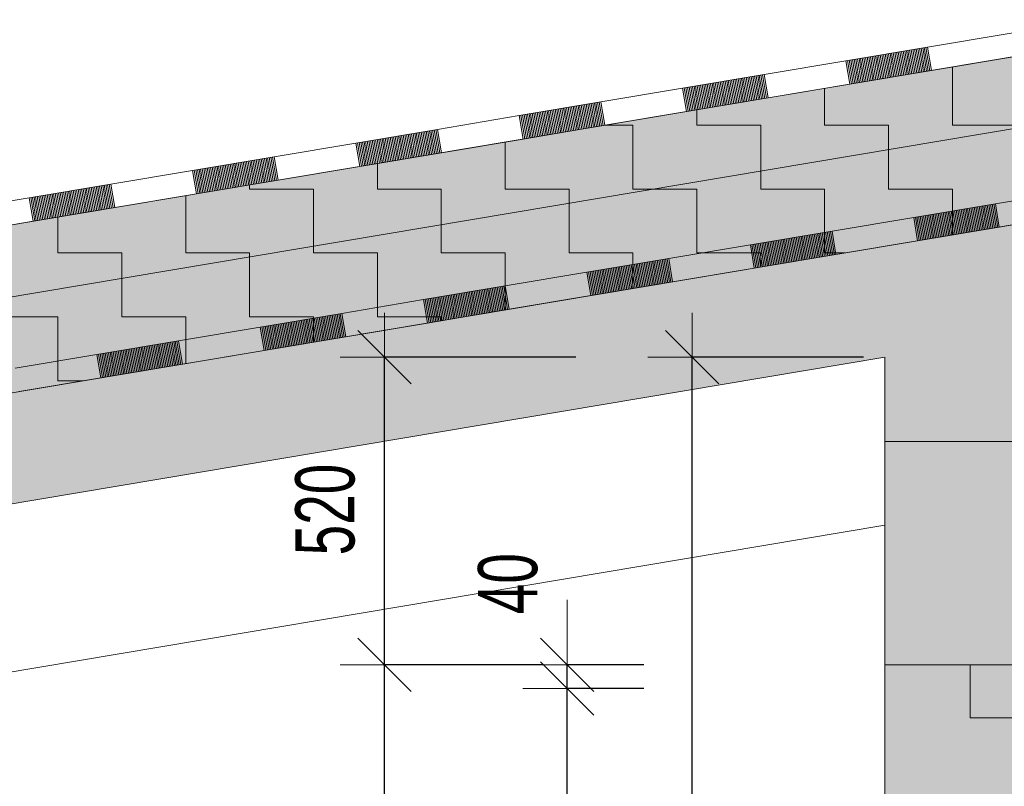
# Model space of a CAD drawing. Header units: millimetres. Extents: x 29003 to 60673, y -60985 to 17010.
# Tile 27 of 128: x 37843 to 39508, y -31465 to -30170. Entities that reach past the tile are written whole.
import ezdxf

# ---------------------------------------------------------------- set-up
doc = ezdxf.new("R2010")
doc.units = ezdxf.units.MM
doc.header["$PDMODE"] = 65
for name, color, linetype, lineweight in [('XR$1$ŘEZY_1', 7, 'Continuous', 25), ('XR$2$ŘEZY - KOTY_ TEXTY_1', 7, 'Continuous', 25), ('XR$3$ŘEZY - FILING_1', 7, 'Continuous', 25)]:
    doc.layers.add(name, color=color, linetype=linetype, lineweight=lineweight)
doc.styles.add('ARIALNARROW', font='ARIALN.TTF')
doc.dimstyles.new('DIMSTYLE_4', dxfattribs={"dimtxt": 100, "dimasz": 150, "dimexe": 0, "dimexo": 0, "dimgap": 50, "dimtad": 2, "dimdec": 0, "dimrnd": 5, "dimzin": 12, "dimdsep": 46, "dimtxsty": 'ARIALNARROW', "dimblk1": 'ALL_ML_STRICH', "dimblk2": 'ALL_ML_STRICH', "dimsah": 1, "dimcen": 0, "dimclrd": 6, "dimclre": 6, "dimclrt": 6, "dimadec": 0, "dimazin": 0, "dimtfac": 1, "dimtdec": 0, "dimtix": 1, "dimtmove": 2, "dimatfit": 3, "dimfxl": 0, "dimtzin": 0, "dimlwd": 0, "dimlwe": 13, "dimarcsym": 0})
doc.dimstyles.new('DIMSTYLE_5', dxfattribs={"dimtxt": 100, "dimasz": 150, "dimexe": 0, "dimexo": 0, "dimgap": 50, "dimtad": 2, "dimdec": 0, "dimrnd": 5, "dimzin": 12, "dimdsep": 46, "dimtxsty": 'ARIALNARROW', "dimblk1": 'ALL_ML_STRICH', "dimblk2": 'ALL_ML_STRICH', "dimsah": 1, "dimcen": 0, "dimclrd": 6, "dimclre": 6, "dimclrt": 6, "dimadec": 0, "dimazin": 0, "dimtfac": 1, "dimtdec": 0, "dimtix": 1, "dimtmove": 2, "dimatfit": 3, "dimfxl": 0, "dimtvp": 1.2, "dimtzin": 0, "dimlwd": 0, "dimlwe": 13, "dimarcsym": 0})
pattern_1 = [(0, (216, 216), (108, 108), [108, -108]), (90, (216, 216), (-108, 108), [108, -108])]

# ---------------------------------------------------------------- blocks, each defined once
blk = doc.blocks.new('VZOROVÁ ČÁRA_17')
at = {"layer": 'XR$1$ŘEZY_1', "color": 7, "linetype": 'Continuous', "lineweight": 13}
for p, q in [((39354.7, -30503.8), (39492.8, -30480.7)), ((39354.7, -30503.8), (39492.8, -30480.7)), ((39354.7, -30503.8), (39492.8, -30480.7)), ((39354.7, -30503.8), (39492.8, -30480.7)), ((39354.7, -30503.8), (39492.8, -30480.7)), ((39432, -30490.9), (39438.6, -30530.3)), ((39434.8, -30490.4), (39441.4, -30529.8)), ((39437.5, -30489.9), (39444.2, -30529.4)), ((39440.3, -30489.5), (39446.9, -30528.9)), ((39443.1, -30489), (39449.7, -30528.5)), ((39445.8, -30488.5), (39452.4, -30528)), ((39448.6, -30488.1), (39455.2, -30527.5)), ((39451.3, -30487.6), (39458, -30527.1)), ((39454.1, -30487.2), (39460.7, -30526.6)), ((39456.9, -30486.7), (39463.5, -30526.1)), ((39459.6, -30486.2), (39466.2, -30525.7)), ((39462.4, -30485.8), (39469, -30525.2)), ((39465.2, -30485.3), (39471.8, -30524.7)), ((39467.9, -30484.8), (39474.5, -30524.3)), ((39470.7, -30484.4), (39477.3, -30523.8)), ((39473.4, -30483.9), (39480.1, -30523.4)), ((39476.2, -30483.4), (39482.8, -30522.9)), ((39479, -30483), (39485.6, -30522.4)), ((39481.7, -30482.5), (39488.3, -30522)), ((39484.5, -30482.1), (39491.1, -30521.5)), ((39487.2, -30481.6), (39493.9, -30521)), ((39490, -30481.1), (39496.6, -30520.6)), ((39492.8, -30480.7), (39499.4, -30520.1)), ((39354.7, -30503.8), (39361.3, -30543.3)), ((39357.5, -30503.4), (39364.1, -30542.8)), ((39360.2, -30502.9), (39366.8, -30542.4)), ((39363, -30502.4), (39369.6, -30541.9)), ((39365.7, -30502), (39372.4, -30541.4)), ((39368.5, -30501.5), (39375.1, -30541)), ((39371.3, -30501.1), (39377.9, -30540.5)), ((39374, -30500.6), (39380.6, -30540)), ((39376.8, -30500.1), (39383.4, -30539.6)), ((39379.5, -30499.7), (39386.2, -30539.1)), ((39382.3, -30499.2), (39388.9, -30538.6)), ((39385.1, -30498.7), (39391.7, -30538.2)), ((39387.8, -30498.3), (39394.5, -30537.7)), ((39390.6, -30497.8), (39397.2, -30537.3)), ((39393.4, -30497.3), (39400, -30536.8)), ((39396.1, -30496.9), (39402.7, -30536.3)), ((39398.9, -30496.4), (39405.5, -30535.9)), ((39401.6, -30496), (39408.3, -30535.4)), ((39404.4, -30495.5), (39411, -30534.9)), ((39407.2, -30495), (39413.8, -30534.5)), ((39409.9, -30494.6), (39416.5, -30534)), ((39412.7, -30494.1), (39419.3, -30533.5)), ((39415.4, -30493.6), (39422.1, -30533.1)), ((39418.2, -30493.2), (39424.8, -30532.6)), ((39421, -30492.7), (39427.6, -30532.2)), ((39423.7, -30492.2), (39430.3, -30531.7)), ((39426.5, -30491.8), (39433.1, -30531.2)), ((39429.3, -30491.3), (39435.9, -30530.8)), ((39499.4, -30520.1), (39637.5, -30496.9)), ((39361.3, -30543.3), (39499.4, -30520.1)), ((39078.6, -30550.2), (39216.6, -30527)), ((39078.6, -30550.2), (39216.6, -30527)), ((39078.6, -30550.2), (39216.6, -30527)), ((39078.6, -30550.2), (39216.6, -30527)), ((39078.6, -30550.2), (39216.6, -30527)), ((39133.8, -30540.9), (39140.4, -30580.3)), ((39136.5, -30540.4), (39143.2, -30579.9)), ((39139.3, -30540), (39145.9, -30579.4)), ((39142.1, -30539.5), (39148.7, -30579)), ((39144.8, -30539), (39151.4, -30578.5)), ((39147.6, -30538.6), (39154.2, -30578)), ((39150.4, -30538.1), (39157, -30577.6)), ((39153.1, -30537.7), (39159.7, -30577.1)), ((39155.9, -30537.2), (39162.5, -30576.6)), ((39158.6, -30536.7), (39165.3, -30576.2)), ((39161.4, -30536.3), (39168, -30575.7)), ((39164.2, -30535.8), (39170.8, -30575.2)), ((39166.9, -30535.3), (39173.5, -30574.8)), ((39169.7, -30534.9), (39176.3, -30574.3)), ((39172.4, -30534.4), (39179.1, -30573.9)), ((39175.2, -30533.9), (39181.8, -30573.4)), ((39178, -30533.5), (39184.6, -30572.9)), ((39180.7, -30533), (39187.3, -30572.5)), ((39183.5, -30532.6), (39190.1, -30572)), ((39186.2, -30532.1), (39192.9, -30571.5)), ((39189, -30531.6), (39195.6, -30571.1)), ((39191.8, -30531.2), (39198.4, -30570.6)), ((39194.5, -30530.7), (39201.2, -30570.2)), ((39197.3, -30530.2), (39203.9, -30569.7)), ((39200.1, -30529.8), (39206.7, -30569.2)), ((39202.8, -30529.3), (39209.4, -30568.8)), ((39205.6, -30528.8), (39212.2, -30568.3)), ((39208.3, -30528.4), (39215, -30567.8)), ((39211.1, -30527.9), (39217.7, -30567.4)), ((39213.9, -30527.5), (39220.5, -30566.9)), ((39216.6, -30527), (39223.2, -30566.4)), ((39078.6, -30550.2), (39085.2, -30589.6)), ((39081.3, -30549.7), (39087.9, -30589.1)), ((39084.1, -30549.2), (39090.7, -30588.7)), ((39086.8, -30548.8), (39093.5, -30588.2)), ((39089.6, -30548.3), (39096.2, -30587.8)), ((39092.4, -30547.8), (39099, -30587.3)), ((39095.1, -30547.4), (39101.7, -30586.8)), ((39097.9, -30546.9), (39104.5, -30586.4)), ((39100.6, -30546.5), (39107.3, -30585.9)), ((39103.4, -30546), (39110, -30585.4)), ((39106.2, -30545.5), (39112.8, -30585)), ((39108.9, -30545.1), (39115.5, -30584.5)), ((39111.7, -30544.6), (39118.3, -30584.1)), ((39114.5, -30544.1), (39121.1, -30583.6)), ((39117.2, -30543.7), (39123.8, -30583.1)), ((39120, -30543.2), (39126.6, -30582.7)), ((39122.7, -30542.7), (39129.4, -30582.2)), ((39125.5, -30542.3), (39132.1, -30581.7)), ((39128.3, -30541.8), (39134.9, -30581.3)), ((39131, -30541.4), (39137.6, -30580.8)), ((39223.2, -30566.4), (39361.3, -30543.3)), ((38802.4, -30596.5), (38940.5, -30573.3)), ((38802.4, -30596.5), (38940.5, -30573.3)), ((38802.4, -30596.5), (38940.5, -30573.3)), ((38802.4, -30596.5), (38940.5, -30573.3)), ((38802.4, -30596.5), (38940.5, -30573.3)), ((38935, -30574.3), (38941.6, -30613.7)), ((38937.7, -30573.8), (38944.3, -30613.2)), ((38940.5, -30573.3), (38947.1, -30612.8)), ((39085.2, -30589.6), (39223.2, -30566.4)), ((38835.6, -30590.9), (38842.2, -30630.4)), ((38838.3, -30590.5), (38844.9, -30629.9)), ((38841.1, -30590), (38847.7, -30629.5)), ((38843.8, -30589.5), (38850.5, -30629)), ((38846.6, -30589.1), (38853.2, -30628.5)), ((38849.4, -30588.6), (38856, -30628.1)), ((38852.1, -30588.2), (38858.7, -30627.6)), ((38854.9, -30587.7), (38861.5, -30627.1)), ((38857.6, -30587.2), (38864.3, -30626.7)), ((38860.4, -30586.8), (38867, -30626.2)), ((38863.2, -30586.3), (38869.8, -30625.8)), ((38865.9, -30585.8), (38872.5, -30625.3)), ((38868.7, -30585.4), (38875.3, -30624.8)), ((38871.5, -30584.9), (38878.1, -30624.4)), ((38874.2, -30584.4), (38880.8, -30623.9)), ((38877, -30584), (38883.6, -30623.4)), ((38879.7, -30583.5), (38886.4, -30623)), ((38882.5, -30583.1), (38889.1, -30622.5)), ((38885.3, -30582.6), (38891.9, -30622)), ((38888, -30582.1), (38894.6, -30621.6)), ((38890.8, -30581.7), (38897.4, -30621.1)), ((38893.5, -30581.2), (38900.2, -30620.7)), ((38896.3, -30580.7), (38902.9, -30620.2)), ((38899.1, -30580.3), (38905.7, -30619.7)), ((38901.8, -30579.8), (38908.4, -30619.3)), ((38904.6, -30579.4), (38911.2, -30618.8)), ((38907.3, -30578.9), (38914, -30618.3)), ((38910.1, -30578.4), (38916.7, -30617.9)), ((38912.9, -30578), (38919.5, -30617.4)), ((38915.6, -30577.5), (38922.3, -30616.9)), ((38918.4, -30577), (38925, -30616.5)), ((38921.2, -30576.6), (38927.8, -30616)), ((38923.9, -30576.1), (38930.5, -30615.6)), ((38926.7, -30575.6), (38933.3, -30615.1)), ((38929.4, -30575.2), (38936.1, -30614.6)), ((38932.2, -30574.7), (38938.8, -30614.2)), ((38947.1, -30612.8), (39085.2, -30589.6)), ((38802.4, -30596.5), (38809, -30635.9)), ((38805.2, -30596), (38811.8, -30635.5)), ((38807.9, -30595.6), (38814.6, -30635)), ((38810.7, -30595.1), (38817.3, -30634.6)), ((38813.5, -30594.6), (38820.1, -30634.1)), ((38816.2, -30594.2), (38822.8, -30633.6)), ((38819, -30593.7), (38825.6, -30633.2)), ((38821.7, -30593.3), (38828.4, -30632.7)), ((38824.5, -30592.8), (38831.1, -30632.2)), ((38827.3, -30592.3), (38833.9, -30631.8)), ((38830, -30591.9), (38836.6, -30631.3)), ((38832.8, -30591.4), (38839.4, -30630.8)), ((38526.3, -30642.8), (38664.3, -30619.7)), ((38526.3, -30642.8), (38664.3, -30619.7)), ((38526.3, -30642.8), (38664.3, -30619.7)), ((38526.3, -30642.8), (38664.3, -30619.7)), ((38526.3, -30642.8), (38664.3, -30619.7)), ((38636.7, -30624.3), (38643.4, -30663.7)), ((38639.5, -30623.8), (38646.1, -30663.3)), ((38642.3, -30623.4), (38648.9, -30662.8)), ((38645, -30622.9), (38651.6, -30662.4)), ((38647.8, -30622.4), (38654.4, -30661.9)), ((38650.5, -30622), (38657.2, -30661.4)), ((38653.3, -30621.5), (38659.9, -30661)), ((38656.1, -30621.1), (38662.7, -30660.5)), ((38658.8, -30620.6), (38665.4, -30660)), ((38661.6, -30620.1), (38668.2, -30659.6)), ((38664.3, -30619.7), (38671, -30659.1)), ((38809, -30635.9), (38947.1, -30612.8)), ((38537.3, -30641), (38543.9, -30680.4)), ((38540.1, -30640.5), (38546.7, -30680)), ((38542.8, -30640), (38549.5, -30679.5)), ((38545.6, -30639.6), (38552.2, -30679)), ((38548.4, -30639.1), (38555, -30678.6)), ((38551.1, -30638.7), (38557.7, -30678.1)), ((38553.9, -30638.2), (38560.5, -30677.6)), ((38556.7, -30637.7), (38563.3, -30677.2)), ((38559.4, -30637.3), (38566, -30676.7)), ((38562.2, -30636.8), (38568.8, -30676.3)), ((38564.9, -30636.3), (38571.6, -30675.8)), ((38567.7, -30635.9), (38574.3, -30675.3)), ((38570.5, -30635.4), (38577.1, -30674.9)), ((38573.2, -30635), (38579.8, -30674.4)), ((38576, -30634.5), (38582.6, -30673.9)), ((38578.7, -30634), (38585.4, -30673.5)), ((38581.5, -30633.6), (38588.1, -30673)), ((38584.3, -30633.1), (38590.9, -30672.5)), ((38587, -30632.6), (38593.6, -30672.1)), ((38589.8, -30632.2), (38596.4, -30671.6)), ((38592.5, -30631.7), (38599.2, -30671.2)), ((38595.3, -30631.2), (38601.9, -30670.7)), ((38598.1, -30630.8), (38604.7, -30670.2)), ((38600.8, -30630.3), (38607.5, -30669.8)), ((38603.6, -30629.9), (38610.2, -30669.3)), ((38606.4, -30629.4), (38613, -30668.8)), ((38609.1, -30628.9), (38615.7, -30668.4)), ((38611.9, -30628.5), (38618.5, -30667.9)), ((38614.6, -30628), (38621.3, -30667.4)), ((38617.4, -30627.5), (38624, -30667)), ((38620.2, -30627.1), (38626.8, -30666.5)), ((38622.9, -30626.6), (38629.5, -30666.1)), ((38625.7, -30626.1), (38632.3, -30665.6)), ((38628.4, -30625.7), (38635.1, -30665.1)), ((38631.2, -30625.2), (38637.8, -30664.7)), ((38634, -30624.8), (38640.6, -30664.2)), ((38671, -30659.1), (38809, -30635.9)), ((38526.3, -30642.8), (38532.9, -30682.3)), ((38529, -30642.4), (38535.7, -30681.8)), ((38531.8, -30641.9), (38538.4, -30681.3)), ((38534.6, -30641.4), (38541.2, -30680.9)), ((38250.1, -30689.2), (38388.2, -30666)), ((38250.1, -30689.2), (38388.2, -30666)), ((38250.1, -30689.2), (38388.2, -30666)), ((38250.1, -30689.2), (38388.2, -30666)), ((38250.1, -30689.2), (38388.2, -30666)), ((38338.5, -30674.3), (38345.1, -30713.8)), ((38341.3, -30673.9), (38347.9, -30713.3)), ((38344, -30673.4), (38350.6, -30712.9)), ((38346.8, -30672.9), (38353.4, -30712.4)), ((38349.5, -30672.5), (38356.2, -30711.9)), ((38352.3, -30672), (38358.9, -30711.5)), ((38355.1, -30671.6), (38361.7, -30711)), ((38357.8, -30671.1), (38364.4, -30710.5)), ((38360.6, -30670.6), (38367.2, -30710.1)), ((38363.4, -30670.2), (38370, -30709.6)), ((38366.1, -30669.7), (38372.7, -30709.1)), ((38368.9, -30669.2), (38375.5, -30708.7)), ((38371.6, -30668.8), (38378.3, -30708.2)), ((38374.4, -30668.3), (38381, -30707.8)), ((38377.2, -30667.8), (38383.8, -30707.3)), ((38379.9, -30667.4), (38386.5, -30706.8)), ((38382.7, -30666.9), (38389.3, -30706.4)), ((38385.4, -30666.5), (38392.1, -30705.9)), ((38388.2, -30666), (38394.8, -30705.4)), ((38532.9, -30682.3), (38671, -30659.1)), ((38250.1, -30689.2), (38256.8, -30728.6)), ((38252.9, -30688.7), (38259.5, -30728.1)), ((38255.7, -30688.2), (38262.3, -30727.7)), ((38258.4, -30687.8), (38265, -30727.2)), ((38261.2, -30687.3), (38267.8, -30726.8)), ((38263.9, -30686.8), (38270.6, -30726.3)), ((38266.7, -30686.4), (38273.3, -30725.8)), ((38269.5, -30685.9), (38276.1, -30725.4)), ((38272.2, -30685.5), (38278.8, -30724.9)), ((38275, -30685), (38281.6, -30724.4)), ((38277.7, -30684.5), (38284.4, -30724)), ((38280.5, -30684.1), (38287.1, -30723.5)), ((38283.3, -30683.6), (38289.9, -30723)), ((38286, -30683.1), (38292.7, -30722.6)), ((38288.8, -30682.7), (38295.4, -30722.1)), ((38291.6, -30682.2), (38298.2, -30721.7)), ((38294.3, -30681.7), (38300.9, -30721.2)), ((38297.1, -30681.3), (38303.7, -30720.7)), ((38299.8, -30680.8), (38306.5, -30720.3)), ((38302.6, -30680.4), (38309.2, -30719.8)), ((38305.4, -30679.9), (38312, -30719.3)), ((38308.1, -30679.4), (38314.7, -30718.9)), ((38310.9, -30679), (38317.5, -30718.4)), ((38313.6, -30678.5), (38320.3, -30718)), ((38316.4, -30678), (38323, -30717.5)), ((38319.2, -30677.6), (38325.8, -30717)), ((38321.9, -30677.1), (38328.6, -30716.6)), ((38324.7, -30676.6), (38331.3, -30716.1)), ((38327.5, -30676.2), (38334.1, -30715.6)), ((38330.2, -30675.7), (38336.8, -30715.2)), ((38333, -30675.3), (38339.6, -30714.7)), ((38335.7, -30674.8), (38342.4, -30714.2)), ((38394.8, -30705.4), (38532.9, -30682.3)), ((38256.8, -30728.6), (38394.8, -30705.4)), ((37974, -30735.5), (38112.1, -30712.3)), ((37974, -30735.5), (38112.1, -30712.3)), ((37974, -30735.5), (38112.1, -30712.3)), ((37974, -30735.5), (38112.1, -30712.3)), ((37974, -30735.5), (38112.1, -30712.3)), ((38043, -30723.9), (38049.6, -30763.4)), ((38045.8, -30723.4), (38052.4, -30762.9)), ((38048.6, -30723), (38055.2, -30762.4)), ((38051.3, -30722.5), (38057.9, -30762)), ((38054.1, -30722.1), (38060.7, -30761.5)), ((38056.8, -30721.6), (38063.5, -30761)), ((38059.6, -30721.1), (38066.2, -30760.6)), ((38062.4, -30720.7), (38069, -30760.1)), ((38065.1, -30720.2), (38071.7, -30759.7)), ((38067.9, -30719.7), (38074.5, -30759.2)), ((38070.6, -30719.3), (38077.3, -30758.7)), ((38073.4, -30718.8), (38080, -30758.3)), ((38076.2, -30718.3), (38082.8, -30757.8)), ((38078.9, -30717.9), (38085.5, -30757.3)), ((38081.7, -30717.4), (38088.3, -30756.9)), ((38084.5, -30717), (38091.1, -30756.4)), ((38087.2, -30716.5), (38093.8, -30755.9)), ((38090, -30716), (38096.6, -30755.5)), ((38092.7, -30715.6), (38099.4, -30755)), ((38095.5, -30715.1), (38102.1, -30754.6)), ((38098.3, -30714.6), (38104.9, -30754.1)), ((38101, -30714.2), (38107.6, -30753.6)), ((38103.8, -30713.7), (38110.4, -30753.2)), ((38106.5, -30713.3), (38113.2, -30752.7)), ((38109.3, -30712.8), (38115.9, -30752.2)), ((38112.1, -30712.3), (38118.7, -30751.8)), ((37974, -30735.5), (37980.6, -30774.9)), ((37976.8, -30735), (37983.4, -30774.5)), ((37979.5, -30734.6), (37986.1, -30774)), ((37982.3, -30734.1), (37988.9, -30773.6)), ((37985, -30733.6), (37991.7, -30773.1)), ((37987.8, -30733.2), (37994.4, -30772.6)), ((37990.6, -30732.7), (37997.2, -30772.2)), ((37993.3, -30732.2), (37999.9, -30771.7)), ((37996.1, -30731.8), (38002.7, -30771.2)), ((37998.8, -30731.3), (38005.5, -30770.8)), ((38001.6, -30730.9), (38008.2, -30770.3)), ((38004.4, -30730.4), (38011, -30769.8)), ((38007.1, -30729.9), (38013.8, -30769.4)), ((38009.9, -30729.5), (38016.5, -30768.9)), ((38012.7, -30729), (38019.3, -30768.5)), ((38015.4, -30728.5), (38022, -30768)), ((38018.2, -30728.1), (38024.8, -30767.5)), ((38020.9, -30727.6), (38027.6, -30767.1)), ((38023.7, -30727.2), (38030.3, -30766.6)), ((38026.5, -30726.7), (38033.1, -30766.1)), ((38029.2, -30726.2), (38035.8, -30765.7)), ((38032, -30725.8), (38038.6, -30765.2)), ((38034.7, -30725.3), (38041.4, -30764.7)), ((38037.5, -30724.8), (38044.1, -30764.3)), ((38040.3, -30724.4), (38046.9, -30763.8)), ((38118.7, -30751.8), (38256.8, -30728.6)), ((37980.6, -30774.9), (38118.7, -30751.8)), ((37842.5, -30798.1), (37980.6, -30774.9))]:
    blk.add_line(p, q, dxfattribs=at)
for points in [[(39492.8, -30480.7), (39630.8, -30457.5), (39768.9, -30434.3)], [(39492.8, -30480.7), (39630.8, -30457.5), (39768.9, -30434.3)], [(39216.6, -30527), (39354.7, -30503.8), (39492.8, -30480.7)], [(39216.6, -30527), (39354.7, -30503.8), (39492.8, -30480.7)], [(38940.5, -30573.3), (39078.6, -30550.2), (39216.6, -30527)], [(38940.5, -30573.3), (39078.6, -30550.2), (39216.6, -30527)], [(38664.3, -30619.7), (38802.4, -30596.5), (38940.5, -30573.3)], [(38664.3, -30619.7), (38802.4, -30596.5), (38940.5, -30573.3)], [(38388.2, -30666), (38526.3, -30642.8), (38664.3, -30619.7)], [(38388.2, -30666), (38526.3, -30642.8), (38664.3, -30619.7)], [(38112.1, -30712.3), (38250.1, -30689.2), (38388.2, -30666)], [(38112.1, -30712.3), (38250.1, -30689.2), (38388.2, -30666)], [(37835.9, -30758.7), (37974, -30735.5), (38112.1, -30712.3)], [(37835.9, -30758.7), (37974, -30735.5), (38112.1, -30712.3)]]:
    blk.add_lwpolyline(points, dxfattribs=at)
blk = doc.blocks.new('VZOROVÁ ČÁRA_20')
at = {"layer": 'XR$1$ŘEZY_1', "color": 7, "linetype": 'Continuous', "lineweight": 13}
for p, q in [((39240.1, -30239.1), (39378.2, -30216)), ((39240.1, -30239.1), (39378.2, -30216)), ((39240.1, -30239.1), (39378.2, -30216)), ((39240.1, -30239.1), (39378.2, -30216)), ((39240.1, -30239.1), (39378.2, -30216)), ((39325.7, -30224.8), (39332.3, -30264.2)), ((39328.5, -30224.3), (39335.1, -30263.8)), ((39331.2, -30223.9), (39337.8, -30263.3)), ((39334, -30223.4), (39340.6, -30262.8)), ((39336.7, -30222.9), (39343.4, -30262.4)), ((39339.5, -30222.5), (39346.1, -30261.9)), ((39342.3, -30222), (39348.9, -30261.5)), ((39345, -30221.5), (39351.6, -30261)), ((39347.8, -30221.1), (39354.4, -30260.5)), ((39350.5, -30220.6), (39357.2, -30260.1)), ((39353.3, -30220.1), (39359.9, -30259.6)), ((39356.1, -30219.7), (39362.7, -30259.1)), ((39358.8, -30219.2), (39365.5, -30258.7)), ((39361.6, -30218.8), (39368.2, -30258.2)), ((39364.4, -30218.3), (39371, -30257.7)), ((39367.1, -30217.8), (39373.7, -30257.3)), ((39369.9, -30217.4), (39376.5, -30256.8)), ((39372.6, -30216.9), (39379.3, -30256.4)), ((39375.4, -30216.4), (39382, -30255.9)), ((39378.2, -30216), (39384.8, -30255.4)), ((39240.1, -30239.1), (39246.7, -30278.6)), ((39242.9, -30238.7), (39249.5, -30278.1)), ((39245.6, -30238.2), (39252.2, -30277.7)), ((39248.4, -30237.8), (39255, -30277.2)), ((39251.1, -30237.3), (39257.8, -30276.7)), ((39253.9, -30236.8), (39260.5, -30276.3)), ((39256.7, -30236.4), (39263.3, -30275.8)), ((39259.4, -30235.9), (39266, -30275.4)), ((39262.2, -30235.4), (39268.8, -30274.9)), ((39264.9, -30235), (39271.6, -30274.4)), ((39267.7, -30234.5), (39274.3, -30274)), ((39270.5, -30234), (39277.1, -30273.5)), ((39273.2, -30233.6), (39279.8, -30273)), ((39276, -30233.1), (39282.6, -30272.6)), ((39278.8, -30232.7), (39285.4, -30272.1)), ((39281.5, -30232.2), (39288.1, -30271.6)), ((39284.3, -30231.7), (39290.9, -30271.2)), ((39287, -30231.3), (39293.7, -30270.7)), ((39289.8, -30230.8), (39296.4, -30270.3)), ((39292.6, -30230.3), (39299.2, -30269.8)), ((39295.3, -30229.9), (39301.9, -30269.3)), ((39298.1, -30229.4), (39304.7, -30268.9)), ((39300.8, -30229), (39307.5, -30268.4)), ((39303.6, -30228.5), (39310.2, -30267.9)), ((39306.4, -30228), (39313, -30267.5)), ((39309.1, -30227.6), (39315.7, -30267)), ((39311.9, -30227.1), (39318.5, -30266.5)), ((39314.7, -30226.6), (39321.3, -30266.1)), ((39317.4, -30226.2), (39324, -30265.6)), ((39320.2, -30225.7), (39326.8, -30265.2)), ((39322.9, -30225.2), (39329.6, -30264.7)), ((39384.8, -30255.4), (39522.9, -30232.3)), ((39246.7, -30278.6), (39384.8, -30255.4)), ((38964, -30285.5), (39102, -30262.3)), ((38964, -30285.5), (39102, -30262.3)), ((38964, -30285.5), (39102, -30262.3)), ((38964, -30285.5), (39102, -30262.3)), ((38964, -30285.5), (39102, -30262.3)), ((39027.5, -30274.8), (39034.1, -30314.3)), ((39030.2, -30274.4), (39036.8, -30313.8)), ((39033, -30273.9), (39039.6, -30313.3)), ((39035.7, -30273.4), (39042.4, -30312.9)), ((39038.5, -30273), (39045.1, -30312.4)), ((39041.3, -30272.5), (39047.9, -30312)), ((39044, -30272), (39050.7, -30311.5)), ((39046.8, -30271.6), (39053.4, -30311)), ((39049.6, -30271.1), (39056.2, -30310.6)), ((39052.3, -30270.7), (39058.9, -30310.1)), ((39055.1, -30270.2), (39061.7, -30309.6)), ((39057.8, -30269.7), (39064.5, -30309.2)), ((39060.6, -30269.3), (39067.2, -30308.7)), ((39063.4, -30268.8), (39070, -30308.2)), ((39066.1, -30268.3), (39072.7, -30307.8)), ((39068.9, -30267.9), (39075.5, -30307.3)), ((39071.6, -30267.4), (39078.3, -30306.9)), ((39074.4, -30266.9), (39081, -30306.4)), ((39077.2, -30266.5), (39083.8, -30305.9)), ((39079.9, -30266), (39086.6, -30305.5)), ((39082.7, -30265.6), (39089.3, -30305)), ((39085.5, -30265.1), (39092.1, -30304.5)), ((39088.2, -30264.6), (39094.8, -30304.1)), ((39091, -30264.2), (39097.6, -30303.6)), ((39093.7, -30263.7), (39100.4, -30303.1)), ((39096.5, -30263.2), (39103.1, -30302.7)), ((39099.3, -30262.8), (39105.9, -30302.2)), ((39102, -30262.3), (39108.6, -30301.8)), ((38964, -30285.5), (38970.6, -30324.9)), ((38966.7, -30285), (38973.3, -30324.5)), ((38969.5, -30284.6), (38976.1, -30324)), ((38972.2, -30284.1), (38978.9, -30323.5)), ((38975, -30283.6), (38981.6, -30323.1)), ((38977.8, -30283.2), (38984.4, -30322.6)), ((38980.5, -30282.7), (38987.1, -30322.1)), ((38983.3, -30282.2), (38989.9, -30321.7)), ((38986, -30281.8), (38992.7, -30321.2)), ((38988.8, -30281.3), (38995.4, -30320.8)), ((38991.6, -30280.8), (38998.2, -30320.3)), ((38994.3, -30280.4), (39000.9, -30319.8)), ((38997.1, -30279.9), (39003.7, -30319.4)), ((38999.9, -30279.5), (39006.5, -30318.9)), ((39002.6, -30279), (39009.2, -30318.4)), ((39005.4, -30278.5), (39012, -30318)), ((39008.1, -30278.1), (39014.8, -30317.5)), ((39010.9, -30277.6), (39017.5, -30317)), ((39013.7, -30277.1), (39020.3, -30316.6)), ((39016.4, -30276.7), (39023, -30316.1)), ((39019.2, -30276.2), (39025.8, -30315.7)), ((39021.9, -30275.7), (39028.6, -30315.2)), ((39024.7, -30275.3), (39031.3, -30314.7)), ((39108.6, -30301.8), (39246.7, -30278.6)), ((38970.6, -30324.9), (39108.6, -30301.8)), ((38687.8, -30331.8), (38825.9, -30308.6)), ((38687.8, -30331.8), (38825.9, -30308.6)), ((38687.8, -30331.8), (38825.9, -30308.6)), ((38687.8, -30331.8), (38825.9, -30308.6)), ((38687.8, -30331.8), (38825.9, -30308.6)), ((38732, -30324.4), (38738.6, -30363.8)), ((38734.8, -30323.9), (38741.4, -30363.4)), ((38737.5, -30323.5), (38744.1, -30362.9)), ((38740.3, -30323), (38746.9, -30362.5)), ((38743, -30322.5), (38749.7, -30362)), ((38745.8, -30322.1), (38752.4, -30361.5)), ((38748.6, -30321.6), (38755.2, -30361.1)), ((38751.3, -30321.2), (38757.9, -30360.6)), ((38754.1, -30320.7), (38760.7, -30360.1)), ((38756.8, -30320.2), (38763.5, -30359.7)), ((38759.6, -30319.8), (38766.2, -30359.2)), ((38762.4, -30319.3), (38769, -30358.7)), ((38765.1, -30318.8), (38771.8, -30358.3)), ((38767.9, -30318.4), (38774.5, -30357.8)), ((38770.7, -30317.9), (38777.3, -30357.4)), ((38773.4, -30317.4), (38780, -30356.9)), ((38776.2, -30317), (38782.8, -30356.4)), ((38778.9, -30316.5), (38785.6, -30356)), ((38781.7, -30316.1), (38788.3, -30355.5)), ((38784.5, -30315.6), (38791.1, -30355)), ((38787.2, -30315.1), (38793.8, -30354.6)), ((38790, -30314.7), (38796.6, -30354.1)), ((38792.7, -30314.2), (38799.4, -30353.7)), ((38795.5, -30313.7), (38802.1, -30353.2)), ((38798.3, -30313.3), (38804.9, -30352.7)), ((38801, -30312.8), (38807.6, -30352.3)), ((38803.8, -30312.4), (38810.4, -30351.8)), ((38806.6, -30311.9), (38813.2, -30351.3)), ((38809.3, -30311.4), (38815.9, -30350.9)), ((38812.1, -30311), (38818.7, -30350.4)), ((38814.8, -30310.5), (38821.5, -30349.9)), ((38817.6, -30310), (38824.2, -30349.5)), ((38820.4, -30309.6), (38827, -30349)), ((38823.1, -30309.1), (38829.7, -30348.6)), ((38825.9, -30308.6), (38832.5, -30348.1)), ((38687.8, -30331.8), (38694.4, -30371.3)), ((38690.6, -30331.3), (38697.2, -30370.8)), ((38693.3, -30330.9), (38700, -30370.3)), ((38696.1, -30330.4), (38702.7, -30369.9)), ((38698.9, -30330), (38705.5, -30369.4)), ((38701.6, -30329.5), (38708.2, -30368.9)), ((38704.4, -30329), (38711, -30368.5)), ((38707.1, -30328.6), (38713.8, -30368)), ((38709.9, -30328.1), (38716.5, -30367.6)), ((38712.7, -30327.6), (38719.3, -30367.1)), ((38715.4, -30327.2), (38722, -30366.6)), ((38718.2, -30326.7), (38724.8, -30366.2)), ((38720.9, -30326.2), (38727.6, -30365.7)), ((38723.7, -30325.8), (38730.3, -30365.2)), ((38726.5, -30325.3), (38733.1, -30364.8)), ((38729.2, -30324.9), (38735.9, -30364.3)), ((38832.5, -30348.1), (38970.6, -30324.9)), ((38411.7, -30378.1), (38549.7, -30355)), ((38411.7, -30378.1), (38549.7, -30355)), ((38411.7, -30378.1), (38549.7, -30355)), ((38411.7, -30378.1), (38549.7, -30355)), ((38411.7, -30378.1), (38549.7, -30355)), ((38533.2, -30357.8), (38539.8, -30397.2)), ((38535.9, -30357.3), (38542.6, -30396.7)), ((38538.7, -30356.8), (38545.3, -30396.3)), ((38541.5, -30356.4), (38548.1, -30395.8)), ((38544.2, -30355.9), (38550.8, -30395.4)), ((38547, -30355.4), (38553.6, -30394.9)), ((38549.7, -30355), (38556.4, -30394.4)), ((38694.4, -30371.3), (38832.5, -30348.1)), ((38433.8, -30374.4), (38440.4, -30413.9)), ((38436.5, -30374), (38443.1, -30413.4)), ((38439.3, -30373.5), (38445.9, -30413)), ((38442, -30373), (38448.7, -30412.5)), ((38444.8, -30372.6), (38451.4, -30412)), ((38447.6, -30372.1), (38454.2, -30411.6)), ((38450.3, -30371.7), (38457, -30411.1)), ((38453.1, -30371.2), (38459.7, -30410.6)), ((38455.9, -30370.7), (38462.5, -30410.2)), ((38458.6, -30370.3), (38465.2, -30409.7)), ((38461.4, -30369.8), (38468, -30409.3)), ((38464.1, -30369.3), (38470.8, -30408.8)), ((38466.9, -30368.9), (38473.5, -30408.3)), ((38469.7, -30368.4), (38476.3, -30407.9)), ((38472.4, -30367.9), (38479, -30407.4)), ((38475.2, -30367.5), (38481.8, -30406.9)), ((38477.9, -30367), (38484.6, -30406.5)), ((38480.7, -30366.6), (38487.3, -30406)), ((38483.5, -30366.1), (38490.1, -30405.5)), ((38486.2, -30365.6), (38492.8, -30405.1)), ((38489, -30365.2), (38495.6, -30404.6)), ((38491.8, -30364.7), (38498.4, -30404.2)), ((38494.5, -30364.2), (38501.1, -30403.7)), ((38497.3, -30363.8), (38503.9, -30403.2)), ((38500, -30363.3), (38506.7, -30402.8)), ((38502.8, -30362.9), (38509.4, -30402.3)), ((38505.6, -30362.4), (38512.2, -30401.8)), ((38508.3, -30361.9), (38514.9, -30401.4)), ((38511.1, -30361.5), (38517.7, -30400.9)), ((38513.8, -30361), (38520.5, -30400.4)), ((38516.6, -30360.5), (38523.2, -30400)), ((38519.4, -30360.1), (38526, -30399.5)), ((38522.1, -30359.6), (38528.7, -30399.1)), ((38524.9, -30359.1), (38531.5, -30398.6)), ((38527.7, -30358.7), (38534.3, -30398.1)), ((38530.4, -30358.2), (38537, -30397.7)), ((38556.4, -30394.4), (38694.4, -30371.3)), ((38411.7, -30378.1), (38418.3, -30417.6)), ((38414.4, -30377.7), (38421.1, -30417.1)), ((38417.2, -30377.2), (38423.8, -30416.7)), ((38420, -30376.8), (38426.6, -30416.2)), ((38422.7, -30376.3), (38429.3, -30415.7)), ((38425.5, -30375.8), (38432.1, -30415.3)), ((38428.2, -30375.4), (38434.9, -30414.8)), ((38431, -30374.9), (38437.6, -30414.3)), ((38135.5, -30424.5), (38273.6, -30401.3)), ((38135.5, -30424.5), (38273.6, -30401.3)), ((38135.5, -30424.5), (38273.6, -30401.3)), ((38135.5, -30424.5), (38273.6, -30401.3)), ((38135.5, -30424.5), (38273.6, -30401.3)), ((38234.9, -30407.8), (38241.6, -30447.2)), ((38237.7, -30407.3), (38244.3, -30446.8)), ((38240.5, -30406.9), (38247.1, -30446.3)), ((38243.2, -30406.4), (38249.8, -30445.9)), ((38246, -30405.9), (38252.6, -30445.4)), ((38248.8, -30405.5), (38255.4, -30444.9)), ((38251.5, -30405), (38258.1, -30444.5)), ((38254.3, -30404.6), (38260.9, -30444)), ((38257, -30404.1), (38263.7, -30443.5)), ((38259.8, -30403.6), (38266.4, -30443.1)), ((38262.6, -30403.2), (38269.2, -30442.6)), ((38265.3, -30402.7), (38271.9, -30442.1)), ((38268.1, -30402.2), (38274.7, -30441.7)), ((38270.8, -30401.8), (38277.5, -30441.2)), ((38273.6, -30401.3), (38280.2, -30440.8)), ((38418.3, -30417.6), (38556.4, -30394.4)), ((38135.5, -30424.5), (38142.2, -30463.9)), ((38138.3, -30424), (38144.9, -30463.5)), ((38141.1, -30423.5), (38147.7, -30463)), ((38143.8, -30423.1), (38150.4, -30462.5)), ((38146.6, -30422.6), (38153.2, -30462.1)), ((38149.3, -30422.2), (38156, -30461.6)), ((38152.1, -30421.7), (38158.7, -30461.1)), ((38154.9, -30421.2), (38161.5, -30460.7)), ((38157.6, -30420.8), (38164.2, -30460.2)), ((38160.4, -30420.3), (38167, -30459.8)), ((38163.1, -30419.8), (38169.8, -30459.3)), ((38165.9, -30419.4), (38172.5, -30458.8)), ((38168.7, -30418.9), (38175.3, -30458.4)), ((38171.4, -30418.5), (38178, -30457.9)), ((38174.2, -30418), (38180.8, -30457.4)), ((38177, -30417.5), (38183.6, -30457)), ((38179.7, -30417.1), (38186.3, -30456.5)), ((38182.5, -30416.6), (38189.1, -30456)), ((38185.2, -30416.1), (38191.9, -30455.6)), ((38188, -30415.7), (38194.6, -30455.1)), ((38190.8, -30415.2), (38197.4, -30454.7)), ((38193.5, -30414.7), (38200.1, -30454.2)), ((38196.3, -30414.3), (38202.9, -30453.7)), ((38199, -30413.8), (38205.7, -30453.3)), ((38201.8, -30413.4), (38208.4, -30452.8)), ((38204.6, -30412.9), (38211.2, -30452.3)), ((38207.3, -30412.4), (38213.9, -30451.9)), ((38210.1, -30412), (38216.7, -30451.4)), ((38212.9, -30411.5), (38219.5, -30450.9)), ((38215.6, -30411), (38222.2, -30450.5)), ((38218.4, -30410.6), (38225, -30450)), ((38221.1, -30410.1), (38227.8, -30449.6)), ((38223.9, -30409.6), (38230.5, -30449.1)), ((38226.7, -30409.2), (38233.3, -30448.6)), ((38229.4, -30408.7), (38236, -30448.2)), ((38232.2, -30408.3), (38238.8, -30447.7)), ((38280.2, -30440.8), (38418.3, -30417.6)), ((38142.2, -30463.9), (38280.2, -30440.8)), ((37859.4, -30470.8), (37997.5, -30447.6)), ((37859.4, -30470.8), (37997.5, -30447.6)), ((37859.4, -30470.8), (37997.5, -30447.6)), ((37859.4, -30470.8), (37997.5, -30447.6)), ((37859.4, -30470.8), (37997.5, -30447.6)), ((37936.7, -30457.8), (37943.3, -30497.3)), ((37939.5, -30457.4), (37946.1, -30496.8)), ((37942.2, -30456.9), (37948.9, -30496.4)), ((37945, -30456.4), (37951.6, -30495.9)), ((37947.8, -30456), (37954.4, -30495.4)), ((37950.5, -30455.5), (37957.1, -30495)), ((37953.3, -30455.1), (37959.9, -30494.5)), ((37956, -30454.6), (37962.7, -30494)), ((37958.8, -30454.1), (37965.4, -30493.6)), ((37961.6, -30453.7), (37968.2, -30493.1)), ((37964.3, -30453.2), (37970.9, -30492.6)), ((37967.1, -30452.7), (37973.7, -30492.2)), ((37969.8, -30452.3), (37976.5, -30491.7)), ((37972.6, -30451.8), (37979.2, -30491.3)), ((37975.4, -30451.3), (37982, -30490.8)), ((37978.1, -30450.9), (37984.8, -30490.3)), ((37980.9, -30450.4), (37987.5, -30489.9)), ((37983.7, -30450), (37990.3, -30489.4)), ((37986.4, -30449.5), (37993, -30488.9)), ((37989.2, -30449), (37995.8, -30488.5)), ((37991.9, -30448.6), (37998.6, -30488)), ((37994.7, -30448.1), (38001.3, -30487.6)), ((37997.5, -30447.6), (38004.1, -30487.1)), ((37859.4, -30470.8), (37866, -30510.3)), ((37862.2, -30470.3), (37868.8, -30509.8)), ((37864.9, -30469.9), (37871.5, -30509.3)), ((37867.7, -30469.4), (37874.3, -30508.9)), ((37870.4, -30469), (37877.1, -30508.4)), ((37873.2, -30468.5), (37879.8, -30507.9)), ((37876, -30468), (37882.6, -30507.5)), ((37878.7, -30467.6), (37885.3, -30507)), ((37881.5, -30467.1), (37888.1, -30506.5)), ((37884.2, -30466.6), (37890.9, -30506.1)), ((37887, -30466.2), (37893.6, -30505.6)), ((37889.8, -30465.7), (37896.4, -30505.2)), ((37892.5, -30465.2), (37899.1, -30504.7)), ((37895.3, -30464.8), (37901.9, -30504.2)), ((37898.1, -30464.3), (37904.7, -30503.8)), ((37900.8, -30463.9), (37907.4, -30503.3)), ((37903.6, -30463.4), (37910.2, -30502.8)), ((37906.3, -30462.9), (37913, -30502.4)), ((37909.1, -30462.5), (37915.7, -30501.9)), ((37911.9, -30462), (37918.5, -30501.5)), ((37914.6, -30461.5), (37921.2, -30501)), ((37917.4, -30461.1), (37924, -30500.5)), ((37920.1, -30460.6), (37926.8, -30500.1)), ((37922.9, -30460.1), (37929.5, -30499.6)), ((37925.7, -30459.7), (37932.3, -30499.1)), ((37928.4, -30459.2), (37935, -30498.7)), ((37931.2, -30458.8), (37937.8, -30498.2)), ((37934, -30458.3), (37940.6, -30497.7)), ((38004.1, -30487.1), (38142.2, -30463.9)), ((37866, -30510.3), (38004.1, -30487.1)), ((37727.9, -30533.4), (37866, -30510.3))]:
    blk.add_line(p, q, dxfattribs=at)
for points in [[(39378.2, -30216), (39516.2, -30192.8), (39654.3, -30169.6)], [(39378.2, -30216), (39516.2, -30192.8), (39654.3, -30169.6)], [(39102, -30262.3), (39240.1, -30239.1), (39378.2, -30216)], [(39102, -30262.3), (39240.1, -30239.1), (39378.2, -30216)], [(38825.9, -30308.6), (38964, -30285.5), (39102, -30262.3)], [(38825.9, -30308.6), (38964, -30285.5), (39102, -30262.3)], [(38549.7, -30355), (38687.8, -30331.8), (38825.9, -30308.6)], [(38549.7, -30355), (38687.8, -30331.8), (38825.9, -30308.6)], [(38273.6, -30401.3), (38411.7, -30378.1), (38549.7, -30355)], [(38273.6, -30401.3), (38411.7, -30378.1), (38549.7, -30355)], [(37997.5, -30447.6), (38135.5, -30424.5), (38273.6, -30401.3)], [(37997.5, -30447.6), (38135.5, -30424.5), (38273.6, -30401.3)], [(37721.3, -30494), (37859.4, -30470.8), (37997.5, -30447.6)], [(37721.3, -30494), (37859.4, -30470.8), (37997.5, -30447.6)]]:
    blk.add_lwpolyline(points, dxfattribs=at)
blk = doc.blocks.new('ALL_ML_STRICH')
at = {"color": 0, "linetype": 'ByBlock', "lineweight": -2}
for p, q in [((0, -0.5), (0, 0.5)), ((-0.3, -0.3), (0.3, 0.3)), ((-1, 0), (0.5, 0))]:
    blk.add_line(p, q, dxfattribs=at)
blk = doc.blocks.new('*D127')
at = {"layer": 'DEFPOINTS', "color": 6, "linetype": 'Continuous', "lineweight": 13}
for p in [(39305.9, -31260.2), (38460, -31860.2), (39305.9, -31860.2)]:
    blk.add_point(p, dxfattribs=at)
at = {"layer": 'XR$2$ŘEZY - KOTY_ TEXTY_1', "color": 6, "linetype": 'Continuous', "lineweight": -2}
for p, q in [((38726, -31260.2), (38460, -31260.2)), ((38460, -31860.2), (38460, -31260.2)), ((38714, -31860.2), (38460, -31860.2))]:
    blk.add_line(p, q, dxfattribs=at)
at = {"layer": 'XR$2$ŘEZY - KOTY_ TEXTY_1', "color": 6, "linetype": 'Continuous', "lineweight": 13, "xscale": 150, "yscale": 150, "zscale": 150}
for p, rotation in [((38460, -31260.2), 90), ((38460, -31860.2), 270)]:
    blk.add_blockref('ALL_ML_STRICH', p, dxfattribs=dict(at, rotation=rotation))
at = {"layer": 'XR$2$ŘEZY - KOTY_ TEXTY_1', "color": 6, "linetype": 'Continuous', "lineweight": 13, "insert": (38360, -31557.6), "char_height": 100, "width": 243.429, "attachment_point": 5, "rotation": 90, "style": 'ARIALNARROW'}
blk.add_mtext('\\W0.81;\\A1;{600}', dxfattribs=at)
blk = doc.blocks.new('*D128')
at = {"layer": 'DEFPOINTS', "color": 6, "linetype": 'Continuous', "lineweight": 13}
for p in [(39305.9, -30740.2), (38460, -31260.2), (39305.9, -31260.2)]:
    blk.add_point(p, dxfattribs=at)
at = {"layer": 'XR$2$ŘEZY - KOTY_ TEXTY_1', "color": 6, "linetype": 'Continuous', "lineweight": -2}
for p, q in [((38783.3, -30740.2), (38460, -30740.2)), ((38460, -31260.2), (38460, -30740.2)), ((38726, -31260.2), (38460, -31260.2))]:
    blk.add_line(p, q, dxfattribs=at)
at = {"layer": 'XR$2$ŘEZY - KOTY_ TEXTY_1', "color": 6, "linetype": 'Continuous', "lineweight": 13, "xscale": 150, "yscale": 150, "zscale": 150}
for p, rotation in [((38460, -30740.2), 90), ((38460, -31260.2), 270)]:
    blk.add_blockref('ALL_ML_STRICH', p, dxfattribs=dict(at, rotation=rotation))
at = {"layer": 'XR$2$ŘEZY - KOTY_ TEXTY_1', "color": 6, "linetype": 'Continuous', "lineweight": 13, "insert": (38360, -30997.6), "char_height": 100, "width": 243.429, "attachment_point": 5, "rotation": 90, "style": 'ARIALNARROW'}
blk.add_mtext('\\W0.81;\\A1;{520}', dxfattribs=at)
blk = doc.blocks.new('*D134')
at = {"layer": 'DEFPOINTS', "color": 6, "linetype": 'Continuous', "lineweight": 13}
for p in [(39305.9, -30740.2), (38846.7, -35560.2), (38980, -35560.2)]:
    blk.add_point(p, dxfattribs=at)
at = {"layer": 'XR$2$ŘEZY - KOTY_ TEXTY_1', "color": 6, "linetype": 'Continuous', "lineweight": -2}
for p, q in [((39270, -30740.2), (38980, -30740.2)), ((38980, -35560.2), (38980, -30740.2)), ((38980, -35560.2), (38980, -35560.2))]:
    blk.add_line(p, q, dxfattribs=at)
at = {"layer": 'XR$2$ŘEZY - KOTY_ TEXTY_1', "color": 6, "linetype": 'Continuous', "lineweight": 13, "xscale": 150, "yscale": 150, "zscale": 150}
for p, rotation in [((38980, -30740.2), 90), ((38980, -35560.2), 270)]:
    blk.add_blockref('ALL_ML_STRICH', p, dxfattribs=dict(at, rotation=rotation))
at = {"layer": 'XR$2$ŘEZY - KOTY_ TEXTY_1', "color": 6, "linetype": 'Continuous', "lineweight": 13, "insert": (38880, -33151.2), "char_height": 100, "width": 324.571, "attachment_point": 5, "rotation": 90, "style": 'ARIALNARROW'}
blk.add_mtext('\\W0.81;\\A1;{4820}', dxfattribs=at)
blk = doc.blocks.new('*D292')
at = {"layer": 'DEFPOINTS', "color": 6, "linetype": 'Continuous', "lineweight": 13}
for p in [(39755.9, -31300.2), (38768.9, -31820.2), (39755.9, -31820.2)]:
    blk.add_point(p, dxfattribs=at)
at = {"layer": 'XR$2$ŘEZY - KOTY_ TEXTY_1', "color": 6, "linetype": 'Continuous', "lineweight": -2}
for p, q in [((38898.4, -31300.2), (38768.9, -31300.2)), ((38768.9, -31820.2), (38768.9, -31300.2)), ((38898.4, -31820.2), (38768.9, -31820.2))]:
    blk.add_line(p, q, dxfattribs=at)
at = {"layer": 'XR$2$ŘEZY - KOTY_ TEXTY_1', "color": 6, "linetype": 'Continuous', "lineweight": 13, "xscale": 150, "yscale": 150, "zscale": 150}
for p, rotation in [((38768.9, -31300.2), 90), ((38768.9, -31820.2), 270)]:
    blk.add_blockref('ALL_ML_STRICH', p, dxfattribs=dict(at, rotation=rotation))
at = {"layer": 'XR$2$ŘEZY - KOTY_ TEXTY_1', "color": 6, "linetype": 'Continuous', "lineweight": 13, "insert": (38668.9, -31557.6), "char_height": 100, "width": 243.429, "attachment_point": 5, "rotation": 90, "style": 'ARIALNARROW'}
blk.add_mtext('\\W0.81;\\A1;{520}', dxfattribs=at)
blk = doc.blocks.new('*D293')
at = {"layer": 'DEFPOINTS', "color": 6, "linetype": 'Continuous', "lineweight": 13}
for p in [(39755.9, -31260.2), (38768.9, -31300.2), (39755.9, -31300.2)]:
    blk.add_point(p, dxfattribs=at)
at = {"layer": 'XR$2$ŘEZY - KOTY_ TEXTY_1', "color": 6, "linetype": 'Continuous', "lineweight": -2}
for p, q in [((38898.4, -31260.2), (38768.9, -31260.2)), ((38768.9, -31300.2), (38768.9, -31260.2)), ((38898.4, -31300.2), (38768.9, -31300.2))]:
    blk.add_line(p, q, dxfattribs=at)
at = {"layer": 'XR$2$ŘEZY - KOTY_ TEXTY_1', "color": 6, "linetype": 'Continuous', "lineweight": 13, "xscale": 150, "yscale": 150, "zscale": 150}
for p, rotation in [((38768.9, -31300.2), 270), ((38768.9, -31260.2), 90)]:
    blk.add_blockref('ALL_ML_STRICH', p, dxfattribs=dict(at, rotation=rotation))
at = {"layer": 'XR$2$ŘEZY - KOTY_ TEXTY_1', "color": 6, "linetype": 'Continuous', "lineweight": 13, "insert": (38668.9, -31122.8), "char_height": 100, "width": 162.286, "attachment_point": 5, "rotation": 90, "style": 'ARIALNARROW'}
blk.add_mtext('\\W0.81;\\A1;{40}', dxfattribs=at)

msp = doc.modelspace()

# ---------------------------------------------------------------- hatches: boundary and pattern name
at = {"layer": 'XR$3$ŘEZY - FILING_1', "linetype": 'Continuous', "lineweight": 13}
for points in [[(39888.8, -30170.9), (33039.1, -31320.1), (33010.3, -31345.2), (33026.9, -31443.9), (39908.7, -30289.2)], [(40455.9, -30197.4), (33026.9, -31443.9), (33053.4, -31601.7), (40455.9, -30359.6)], [(39575.9, -31860.2), (39575.9, -31260.2), (39305.9, -31260.2), (39305.9, -31860.2)]]:
    msp.add_hatch(color=11, dxfattribs=at).paths.add_polyline_path(points, flags=0)
h = msp.add_hatch(dxfattribs=at)
h.set_pattern_fill('VZOR', scale=108, style=0, pattern_type=2)
h.set_pattern_definition(pattern_1)
h.paths.add_polyline_path([(39888.8, -30170.9), (33039.1, -31320.1), (33010.3, -31345.2), (33026.9, -31443.9), (39908.7, -30289.2)], flags=0)
h = msp.add_hatch(dxfattribs=at)
h.set_pattern_fill('VZOR', scale=108, style=0, pattern_type=2)
h.set_pattern_definition(pattern_1)
h.paths.add_polyline_path([(40455.9, -30197.4), (33026.9, -31443.9), (33053.4, -31601.7), (40455.9, -30359.6)], flags=0)
msp.add_hatch(color=254, dxfattribs=at).paths.add_polyline_path([(35625.9, -32310.2), (35775.9, -32310.2), (35775.9, -31332.4), (39305.9, -30740.2), (39305.9, -31260.2), (39755.9, -31260.2), (39755.9, -30664.7), (40355.9, -30564), (40355.9, -30376.4), (32595.9, -31678.4), (32595.9, -31866), (32895.9, -31815.7), (32895.9, -32310.2), (33345.9, -32310.2), (33345.9, -31740.2), (35625.9, -31357.6)])
h = msp.add_hatch(dxfattribs=at)
h.set_pattern_fill('VZOR', scale=150, style=0, pattern_type=2)
h.set_pattern_definition([(0, (300, 300), (150, 150), [150, -150]), (90, (300, 300), (-150, 150), [150, -150])])
h.paths.add_polyline_path([(39575.9, -31860.2), (39575.9, -31260.2), (39305.9, -31260.2), (39305.9, -31860.2)], flags=0)

# ---------------------------------------------------------------- linework, layer by layer
at = {"layer": 'XR$1$ŘEZY_1', "color": 7, "linetype": 'Continuous', "lineweight": 13}
for p, q in [((33039.1, -31320.1), (39888.8, -30170.9)), ((33026.9, -31443.9), (40455.9, -30197.4)), ((32595.9, -31678.4), (40355.9, -30376.4)), ((32595.9, -31678.4), (40355.9, -30376.4)), ((35775.9, -31332.4), (39305.9, -30740.2)), ((39305.9, -30740.2), (39305.9, -31260.2)), ((35775.9, -31616.4), (39305.9, -31024.1)), ((39305.9, -31260.2), (39755.9, -31260.2)), ((39305.9, -31260.2), (39305.9, -31860.2))]:
    msp.add_line(p, q, dxfattribs=at)
at = {"layer": 'XR$2$ŘEZY - KOTY_ TEXTY_1', "color": 3, "linetype": 'Continuous', "lineweight": 13}
msp.add_line((40618.8, -30882.5), (39305.9, -30882.5), dxfattribs=at)

# ---------------------------------------------------------------- block references
at = {"layer": 'XR$1$ŘEZY_1', "color": 7, "linetype": 'Continuous', "lineweight": 13}
for name in ['VZOROVÁ ČÁRA_20', 'VZOROVÁ ČÁRA_17']:
    msp.add_blockref(name, (0, 0), dxfattribs=at)

# ---------------------------------------------------------------- dimensions: what is measured, and where the dimension line sits
at = {"layer": 'XR$2$ŘEZY - KOTY_ TEXTY_1', "color": 6, "linetype": 'Continuous', "lineweight": 13}
for base, p1, p2, dimstyle, picture, middle in [((38460, -30740.2), (38726, -31260.2), (38783.3, -30740.2), 'DIMSTYLE_4', '*D128', (38360, -30997.6)), ((38980, -30740.2), (38980, -35560.2), (39270, -30740.2), 'DIMSTYLE_4', '*D134', (38880, -33151.2)), ((38768.9, -31260.2), (38898.4, -31300.2), (38898.4, -31260.2), 'DIMSTYLE_5', '*D293', (38668.9, -31122.8)), ((38460, -31260.2), (38714, -31860.2), (38726, -31260.2), 'DIMSTYLE_4', '*D127', (38360, -31557.6)), ((38768.9, -31300.2), (38898.4, -31820.2), (38898.4, -31300.2), 'DIMSTYLE_4', '*D292', (38668.9, -31557.6))]:
    dim = msp.add_linear_dim(base=base, p1=p1, p2=p2, angle=90, dimstyle=dimstyle, override={"dimpost": '<>', "dimclrd": 6, "dimclre": 6, "dimclrt": 6, "dimlwd": 0, "dimlwe": 13}, dxfattribs=at)
    dim.commit()
    dim.dimension.update_dxf_attribs({"geometry": picture, "text_midpoint": middle, "dimtype": 160})

doc.saveas('drawing.dxf')
